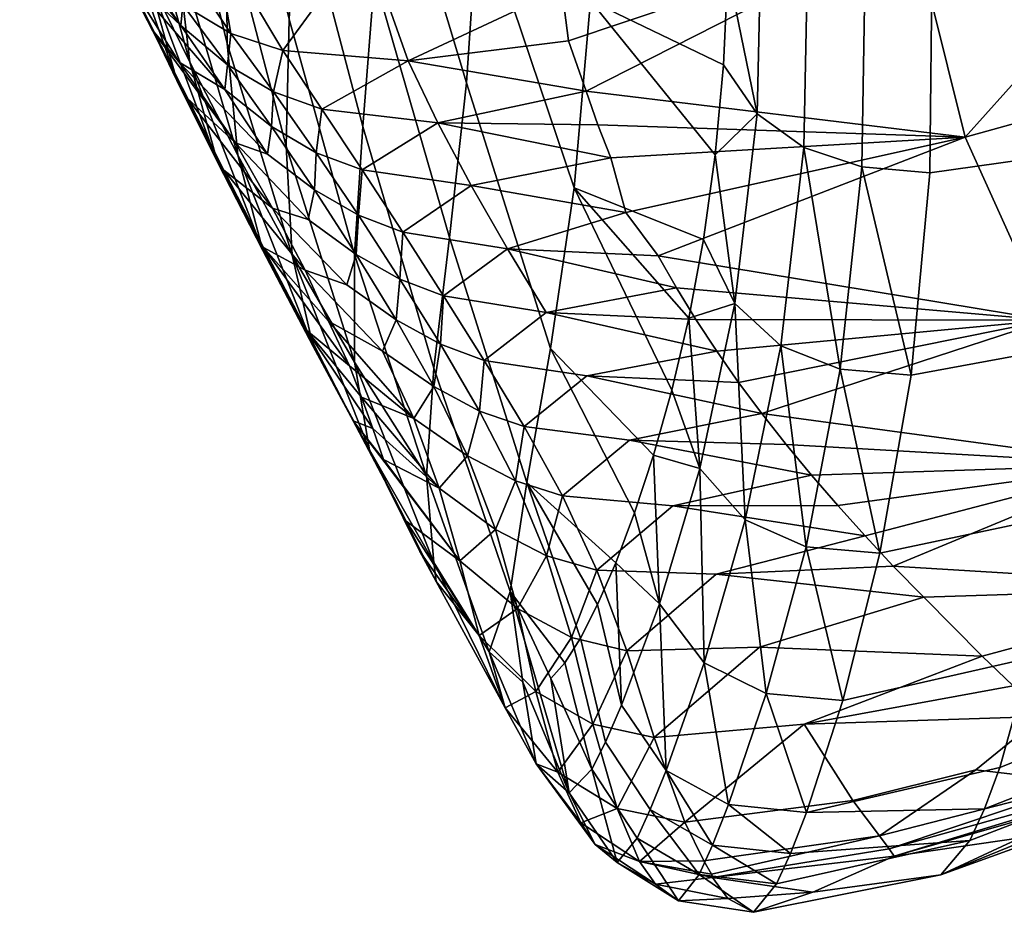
# Model space of a CAD drawing. Header units: millimetres. Extents: x -226.5 to -168.1, y -40.5 to 18.
# Tile 18 of 256: x -226.5 to -224.7, y -23.1 to -21.5. Entities that reach past the tile are written whole.
import ezdxf

# ---------------------------------------------------------------- set-up
doc = ezdxf.new("R2010")
doc.units = ezdxf.units.MM
doc.header["$MEASUREMENT"] = 0
doc.layers.add('operak', color=7, linetype='Continuous', true_color=0x000000)

msp = doc.modelspace()

# ---------------------------------------------------------------- meshes
at = {"layer": 'operak'}
mesh = msp.add_polyface(dxfattribs=at)
corners = [(-226.4223, -21.1395, 60.2126), (-226.3475, -21.2325, 60.2257), (-226.394, -21.1128, 61.0547), (-226.4613, -21.015, 61.0393), (-226.2998, -21.1753, 61.0637), (-226.4853, -20.9789, 60.3729), (-226.458, -21.0723, 59.7783), (-226.499, -20.8761, 61.017), (-226.4983, -20.8098, 61.43), (-226.4322, -21.1368, 59.3658), (-226.4099, -20.981, 61.8837), (-226.4695, -20.8832, 61.8663), (-226.3164, -21.0428, 61.8953), (-226.1815, -21.2083, 61.0667), (-226.1938, -21.0747, 61.9013), (-226.047, -21.083, 61.9017), (-225.8835, -21.2091, 61.0568), (-225.8808, -21.0736, 61.8967), (-225.5177, -21.0949, 61.4502), (-225.7001, -21.053, 61.8866), (-225.8656, -20.9787, 62.2802), (-225.8432, -20.8274, 62.6461), (-226.1445, -20.8203, 62.6409), (-226.1738, -20.9752, 62.2797), (-226.2578, -20.7642, 62.68), (-226.2955, -20.9445, 62.2682), (-226.3583, -20.7386, 62.5967), (-226.3898, -20.8869, 62.2487), (-225.5067, -20.9944, 62.0603), (-225.5012, -20.943, 62.2523), (-225.7001, -21.053, 61.8866), (-225.8808, -21.0736, 61.8967), (-226.047, -21.083, 61.9017), (-226.1938, -21.0747, 61.9013), (-225.6403, -20.8135, 62.6325), (-225.4952, -20.8791, 62.4368), (-226.3164, -21.0428, 61.8953), (-226.4528, -20.796, 62.221), (-226.4695, -20.8832, 61.8663), (-226.4099, -20.981, 61.8837), (-226.4995, -20.7874, 59.0853), (-226.475, -21.0015, 58.9829), (-226.4979, -20.9179, 59.9365), (-226.3686, -21.278, 57.9603), (-226.3684, -21.2645, 58.5414), (-226.4393, -21.0963, 58.028), (-226.4744, -20.8853, 58.0966), (-226.437, -20.9954, 57.1065), (-226.3935, -21.2029, 57.0716), (-226.4532, -20.7621, 57.1358), (-226.4117, -20.8902, 56.1132), (-226.389, -21.1181, 56.1163), (-226.3578, -21.0306, 55.0935), (-226.3315, -21.2529, 55.1295), (-226.4145, -20.6399, 56.1044), (-226.3645, -20.7859, 55.0546), (-226.2916, -21.1829, 54.0804), (-226.2646, -21.399, 54.1504), (-226.2995, -20.9431, 54.0099), (-226.2188, -21.1111, 52.9718), (-226.2126, -21.3468, 53.0755), (-226.2137, -20.8505, 52.8742), (-226.1215, -21.2897, 51.9395), (-226.1198, -21.5227, 52.0772), (-226.1133, -21.0278, 51.8118), (-226.1035, -20.737, 51.7004), (-225.9926, -21.2122, 50.754), (-226.0062, -21.4781, 50.912), (-226.0423, -20.497, 51.061), (-225.9804, -20.912, 50.6176), (-225.9088, -20.6563, 49.9615), (-225.8333, -21.0893, 49.5392), (-225.8497, -21.4018, 49.7014), (-225.7492, -20.815, 48.8655), (-225.6593, -21.2675, 48.4661), (-225.6814, -21.5948, 48.6546), (-226.499, -20.8761, 61.017), (-226.4853, -20.9789, 60.3729), (-226.4322, -21.1368, 59.3658), (-226.458, -21.0723, 59.7783), (-226.4019, -21.2008, 58.9535), (-225.8325, -20.7357, 49.413), (-226.295, -20.6813, 53.9413)]
mesh.append_faces([[corners[k] for k in face] for face in [(0, 1, 2, 3), (4, 2, 1, 1), (0, 5, 6, 6), (3, 7, 5, 5), (3, 8, 7, 7), (0, 6, 9, 9), (10, 11, 3, 2), (0, 3, 5, 5), (12, 10, 2, 4), (4, 13, 14, 12), (11, 8, 3, 3), (15, 13, 16, 17), (16, 18, 19, 17), (14, 13, 15, 15), (20, 21, 22, 23), (23, 22, 24, 25), (26, 27, 25, 25), (28, 29, 20, 20), (30, 28, 20, 31), (32, 31, 20, 23), (33, 32, 23, 23), (34, 21, 20, 35), (25, 36, 33, 23), (37, 38, 39, 27), (27, 39, 36, 25), (40, 41, 42, 42), (43, 44, 41, 45), (46, 45, 41, 41), (47, 48, 45, 45), (49, 47, 46, 46), (50, 51, 47, 47), (52, 53, 51, 51), (50, 54, 55, 52), (56, 57, 52, 52), (58, 56, 55, 55), (59, 60, 58, 58), (59, 61, 62, 63), (64, 62, 61, 61), (64, 65, 66, 67), (65, 68, 69, 66), (69, 70, 71, 72), (71, 73, 74, 75), (76, 42, 77, 77), (41, 78, 42, 42), (78, 79, 42, 42), (77, 42, 79, 79), (41, 80, 78, 78), (44, 80, 41, 41), (71, 81, 73, 73), (48, 43, 45, 45), (47, 45, 46, 46), (51, 48, 47, 47), (50, 47, 49, 49), (52, 51, 50, 50), (57, 53, 52, 52), (56, 52, 55, 55), (60, 56, 58, 58), (59, 58, 82, 82)]])
mesh = msp.add_polyface(dxfattribs=at)
corners = [(-224.3787, -21.2922, 45.8372), (-224.2245, -20.7138, 45.7397), (-224.2009, -21.4233, 46.0039), (-224.0018, -22.6258, 47.5983), (-224.3578, -22.859, 47.8177), (-224.3328, -22.813, 47.6243), (-224.0509, -22.7499, 48.1153), (-224.3844, -22.8898, 48.014), (-224.2653, -22.8176, 48.6426), (-224.4847, -22.8925, 48.6212), (-224.4408, -22.9058, 48.4103), (-224.9249, -22.9737, 48.8932), (-224.9075, -22.997, 48.7368), (-224.5468, -22.8766, 48.8154), (-224.4847, -22.8925, 48.6212), (-224.2653, -22.8176, 48.6426), (-224.8983, -23.0107, 48.7014), (-224.7487, -22.8525, 49.2674), (-224.6669, -22.9768, 48.4255), (-224.4408, -22.9058, 48.4103), (-224.6281, -22.755, 49.6664), (-225.0633, -22.7687, 50.1437), (-224.9739, -22.9086, 49.3109), (-224.6804, -22.6987, 50.0868), (-224.7373, -22.6442, 50.506), (-224.8326, -21.7594, 45.9323), (-224.5381, -21.7176, 45.9495), (-224.5588, -22.0733, 46.184), (-224.8673, -22.1299, 46.1768), (-224.5977, -22.3867, 46.4731), (-224.9243, -22.4558, 46.4779), (-224.6487, -22.6477, 46.8112), (-224.9924, -22.7256, 46.8307), (-224.7048, -22.8484, 47.1905), (-225.059, -22.9304, 47.2283), (-224.8289, -21.3533, 45.748), (-224.5407, -21.3285, 45.7744), (-224.2009, -21.6043, 46.097), (-224.2009, -21.4233, 46.0039), (-224.3787, -21.2922, 45.8372), (-224.2021, -21.7755, 46.2014), (-224.2063, -21.938, 46.3186), (-224.2133, -22.0908, 46.4481), (-224.223, -22.2329, 46.5892), (-224.2355, -22.363, 46.7411), (-224.2506, -22.4806, 46.9027), (-224.268, -22.585, 47.073), (-224.4493, -22.7467, 47.2148), (-224.4741, -22.8224, 47.4061), (-224.7327, -22.924, 47.3926), (-224.5, -22.8822, 47.6031), (-224.7599, -22.9821, 47.601), (-224.2877, -22.6756, 47.2507), (-224.3328, -22.813, 47.6243), (-224.3093, -22.7517, 47.4349), (-224.3578, -22.859, 47.8177), (-224.8125, -23.0447, 48.0297), (-224.6669, -22.9768, 48.4255), (-224.8983, -23.0107, 48.7014), (-225.0473, -23.0767, 48.5092), (-224.3844, -22.8898, 48.014), (-224.4121, -22.9055, 48.2119), (-224.4408, -22.9058, 48.4103), (-224.4514, -22.2933, 52.7582), (-223.9058, -22.1167, 52.7213), (-224.0206, -21.8593, 54.8037), (-224.6169, -22.0293, 54.8344), (-224.1449, -21.5213, 57.0706), (-224.7679, -21.6939, 57.1439), (-224.8647, -21.306, 59.4582), (-224.247, -21.1124, 59.3444), (-224.2653, -22.8176, 48.6426), (-224.6281, -22.755, 49.6664), (-224.5468, -22.8766, 48.8154), (-224.268, -22.5178, 50.6898), (-224.9, -22.4794, 51.7646), (-224.6804, -22.6987, 50.0868), (-225.1406, -22.2, 53.8655), (-224.8438, -22.5366, 51.3286), (-224.7373, -22.6442, 50.506), (-225.0013, -22.3685, 52.6045), (-224.9515, -22.4241, 52.1845), (-225.0961, -22.2565, 53.445), (-225.0496, -22.3127, 53.0247), (-224.9574, -21.7483, 45.9752)]
mesh.append_faces([[corners[k] for k in face] for face in [(0, 1, 2, 2), (3, 4, 5, 5), (4, 6, 7, 7), (8, 9, 10, 10), (11, 12, 13, 13), (14, 15, 16, 16), (13, 17, 11, 11), (18, 14, 16, 16), (18, 19, 14, 14), (12, 16, 15, 15), (17, 20, 21, 22), (20, 17, 13, 13), (21, 23, 24, 24), (21, 20, 23, 23), (25, 26, 27, 28), (28, 27, 29, 30), (30, 29, 31, 32), (32, 31, 33, 34), (35, 36, 26, 25), (37, 26, 38, 38), (26, 36, 39, 38), (26, 37, 40, 40), (27, 26, 40, 41), (27, 41, 42, 42), (29, 43, 44, 44), (31, 29, 44, 45), (29, 27, 42, 43), (46, 47, 31, 45), (48, 49, 33, 47), (49, 48, 50, 51), (52, 47, 46, 46), (53, 50, 48, 54), (47, 52, 54, 48), (50, 55, 56, 51), (47, 33, 31, 31), (56, 57, 58, 59), (56, 60, 61, 57), (55, 50, 53, 53), (57, 61, 62, 62), (60, 56, 55, 55), (63, 64, 65, 66), (66, 65, 67, 68), (69, 68, 70, 70), (71, 72, 73, 73), (74, 63, 75, 75), (74, 76, 71, 71), (63, 66, 77, 77), (71, 76, 72, 72), (74, 78, 79, 79), (79, 76, 74, 74), (63, 80, 81, 81), (81, 75, 63, 63), (82, 83, 63, 63), (12, 15, 13, 13), (28, 84, 25, 25), (49, 34, 33, 33), (68, 67, 70, 70), (74, 75, 78, 78)]])
mesh = msp.add_polyface(dxfattribs=at)
corners = [(-225.9712, -21.8447, 55.2578), (-226.0368, -21.8239, 54.8021), (-225.9006, -21.9646, 54.4314), (-225.8835, -21.9086, 55.2528), (-226.0458, -21.7253, 56.0841), (-226.1046, -21.7045, 55.6237), (-225.9596, -21.7906, 56.082), (-225.8792, -21.8369, 56.0677), (-225.798, -21.868, 56.0457), (-225.8034, -21.9541, 55.2349), (-225.6061, -21.8985, 55.9964), (-225.7234, -21.9846, 55.2091), (-225.9566, -21.7224, 56.901), (-226.0384, -21.6747, 56.9112), (-225.8724, -21.7537, 56.8833), (-225.6727, -21.7826, 56.8403), (-226.0349, -21.6112, 57.7342), (-226.1192, -21.5616, 57.7402), (-225.9461, -21.6427, 57.7207), (-225.734, -21.6679, 57.6842), (-226.0179, -21.5353, 58.5576), (-226.113, -21.504, 58.5667), (-225.7884, -21.5545, 58.5278), (-225.8672, -21.3294, 60.2145), (-226.1432, -21.3245, 60.2306), (-225.8835, -21.2091, 61.0568), (-226.1815, -21.2083, 61.0667), (-225.9765, -21.9374, 54.0065), (-225.3306, -21.911, 55.9702), (-225.3898, -21.8317, 56.54), (-225.4173, -21.7321, 57.2344), (-225.4411, -21.6714, 57.6559), (-225.2969, -21.9697, 55.5489), (-225.4619, -21.61, 58.0776), (-225.5066, -21.4221, 59.3427), (-225.4943, -21.5179, 58.7081), (-225.5233, -21.228, 60.6075), (-225.5289, -21.3258, 59.9849), (-226.0003, -21.9098, 51.2592), (-225.9624, -22.0771, 51.4319), (-226.1001, -21.7267, 52.2183), (-226.1198, -21.5227, 52.0772), (-226.1215, -21.2897, 51.9395), (-226.0118, -21.7104, 51.0831), (-226.1133, -21.0278, 51.8118), (-226.0062, -21.4781, 50.912), (-225.8866, -21.9089, 50.0937), (-225.8862, -22.1058, 50.304), (-225.9926, -21.2122, 50.754), (-225.8709, -21.6747, 49.8895), (-225.9804, -20.912, 50.6176), (-225.8497, -21.4018, 49.7014), (-225.7126, -21.8775, 48.8732), (-225.7409, -22.1168, 49.1102), (-225.8333, -21.0893, 49.5392), (-225.6814, -21.5948, 48.6546), (-225.6593, -21.2675, 48.4661), (-225.4839, -21.787, 47.6141), (-225.5274, -22.0807, 47.8627), (-225.5594, -20.9731, 47.7742), (-225.4541, -21.4444, 47.3991), (-225.2743, -22.0252, 46.678), (-225.3053, -22.1572, 46.8203), (-225.4513, -21.0518, 47.2309), (-225.3333, -21.1302, 46.6897), (-225.5223, -21.1618, 61.0289), (-226.0543, -21.9017, 52.3564)]
mesh.append_faces([[corners[k] for k in face] for face in [(0, 1, 2, 3), (4, 5, 0, 6), (7, 6, 3, 3), (8, 7, 9, 9), (10, 8, 11, 11), (12, 13, 6, 6), (14, 12, 7, 7), (15, 14, 8, 8), (16, 17, 13, 13), (18, 16, 12, 12), (19, 18, 14, 14), (20, 21, 16, 16), (22, 20, 18, 18), (23, 24, 20, 20), (24, 23, 25, 26), (2, 1, 27, 27), (0, 5, 1, 1), (10, 28, 29, 29), (15, 29, 30, 30), (19, 30, 31, 31), (28, 10, 32, 32), (31, 33, 19, 19), (22, 34, 23, 23), (33, 35, 22, 22), (19, 33, 22, 22), (23, 36, 25, 25), (34, 22, 35, 35), (23, 37, 36, 36), (38, 39, 40, 40), (41, 42, 43, 38), (42, 44, 45, 43), (43, 45, 46, 47), (45, 48, 49, 46), (48, 50, 51, 49), (49, 51, 52, 53), (51, 54, 55, 52), (55, 56, 57, 58), (56, 59, 60, 57), (61, 62, 57, 57), (63, 64, 60, 60), (6, 0, 3, 3), (7, 3, 9, 9), (8, 9, 11, 11), (13, 4, 6, 6), (12, 6, 7, 7), (14, 7, 8, 8), (15, 8, 10, 10), (16, 13, 12, 12), (18, 12, 14, 14), (19, 14, 15, 15), (20, 16, 18, 18), (22, 18, 19, 19), (23, 20, 22, 22), (10, 29, 15, 15), (15, 30, 19, 19), (34, 37, 23, 23), (36, 65, 25, 25), (39, 66, 40, 40), (47, 38, 43, 43)]])
mesh = msp.add_polyface(dxfattribs=at)
corners = [(-225.0674, -20.9742, 45.7474), (-224.9509, -21.3416, 45.7886), (-225.0554, -21.3136, 45.8679), (-225.3032, -22.3688, 52.6437), (-224.9515, -22.4241, 52.1845), (-225.0013, -22.3685, 52.6045), (-225.0496, -22.3127, 53.0247), (-225.3828, -22.2486, 53.4784), (-225.5057, -22.3508, 52.7132), (-225.0961, -22.2565, 53.445), (-225.1406, -22.2, 53.8655), (-225.183, -22.1431, 54.2861), (-225.4607, -22.1313, 54.3146), (-225.2231, -22.0857, 54.7069), (-225.5353, -22.0148, 55.154), (-225.2611, -22.0279, 55.1278), (-225.2969, -21.9697, 55.5489), (-225.1489, -21.6515, 46.1688), (-225.0637, -21.713, 46.0537), (-225.1056, -22.0764, 46.2976), (-225.1902, -21.9985, 46.4061), (-224.9969, -22.1189, 46.2212), (-224.8673, -22.1299, 46.1768), (-224.9574, -21.7483, 45.9752), (-225.1709, -22.3945, 46.5961), (-225.2541, -22.3007, 46.6954), (-225.0596, -22.4443, 46.5233), (-224.9243, -22.4558, 46.4779), (-225.2257, -21.7264, 46.4278), (-225.2105, -21.5618, 46.3216), (-225.2029, -21.3886, 46.229), (-225.1404, -21.2692, 45.988), (-225.0554, -21.3136, 45.8679), (-224.9509, -21.3416, 45.7886), (-225.2743, -22.0252, 46.678), (-225.2473, -21.8813, 46.5469), (-225.3388, -22.2762, 46.9731), (-225.3053, -22.1572, 46.8203), (-225.3277, -22.5483, 47.0311), (-225.3735, -22.3818, 47.1352), (-224.8326, -21.7594, 45.9323), (-224.8289, -21.3533, 45.748), (-225.2743, -22.0252, 46.678), (-225.4839, -21.787, 47.6141), (-225.2473, -21.8813, 46.5469), (-225.4541, -21.4444, 47.3991), (-225.2257, -21.7264, 46.4278), (-225.2105, -21.5618, 46.3216), (-225.2029, -21.3886, 46.229), (-225.3333, -21.1302, 46.6897), (-224.6169, -22.0293, 54.8344), (-224.7679, -21.6939, 57.1439), (-225.3306, -21.911, 55.9702), (-224.4514, -22.2933, 52.7582), (-225.0496, -22.3127, 53.0247), (-225.0013, -22.3685, 52.6045), (-225.2231, -22.0857, 54.7069), (-225.183, -22.1431, 54.2861), (-225.1406, -22.2, 53.8655), (-225.2969, -21.9697, 55.5489), (-225.2611, -22.0279, 55.1278), (-225.3898, -21.8317, 56.54), (-225.4173, -21.7321, 57.2344), (-225.4411, -21.6714, 57.6559), (-224.8647, -21.306, 59.4582), (-225.4619, -21.61, 58.0776), (-225.5066, -21.4221, 59.3427), (-225.4943, -21.5179, 58.7081), (-225.5289, -21.3258, 59.9849), (-225.1934, -20.9717, 61.8341), (-225.5233, -21.228, 60.6075), (-225.224, -22.4944, 51.8092), (-225.4427, -22.4867, 51.8832), (-225.246, -22.6563, 46.9443), (-225.0961, -22.2565, 53.445)]
mesh.append_faces([[corners[k] for k in face] for face in [(0, 1, 2, 2), (3, 4, 5, 5), (3, 5, 6, 6), (7, 8, 3, 6), (7, 9, 10, 10), (11, 12, 10, 10), (6, 9, 7, 7), (12, 11, 13, 13), (14, 15, 16, 16), (15, 14, 13, 13), (17, 18, 19, 20), (21, 19, 18, 18), (22, 21, 23, 23), (24, 25, 20, 20), (26, 24, 19, 19), (27, 26, 21, 21), (17, 28, 29, 29), (17, 29, 30, 30), (18, 17, 31, 32), (32, 33, 23, 18), (17, 30, 31, 31), (28, 17, 20, 20), (20, 34, 35, 35), (25, 36, 37, 37), (25, 37, 34, 34), (25, 34, 20, 20), (36, 25, 38, 38), (36, 38, 39, 39), (28, 20, 35, 35), (40, 23, 33, 41), (42, 43, 44, 44), (43, 45, 46, 44), (47, 45, 48, 48), (48, 45, 49, 49), (46, 45, 47, 47), (50, 51, 52, 52), (53, 54, 55, 55), (50, 56, 57, 57), (57, 58, 50, 50), (50, 59, 60, 60), (52, 59, 50, 50), (60, 56, 50, 50), (61, 51, 62, 62), (63, 62, 51, 51), (51, 64, 65, 65), (63, 51, 65, 65), (64, 66, 67, 67), (64, 68, 66, 66), (69, 70, 64, 64), (70, 68, 64, 64), (71, 4, 3, 72), (21, 18, 23, 23), (24, 20, 19, 19), (26, 19, 21, 21), (27, 21, 22, 22), (73, 25, 24, 24), (51, 61, 52, 52), (53, 58, 74, 74), (64, 67, 65, 65)]])
mesh = msp.add_polyface(dxfattribs=at)
corners = [(-226.0384, -21.6747, 56.9112), (-226.1239, -21.6067, 56.9101), (-226.0458, -21.7253, 56.0841), (-226.1192, -21.5616, 57.7402), (-226.2042, -21.4894, 57.7358), (-226.2005, -21.4516, 58.5688), (-226.2842, -21.3734, 58.5612), (-226.113, -21.504, 58.5667), (-226.3475, -21.2325, 60.2257), (-226.4223, -21.1395, 60.2126), (-226.2544, -21.2923, 60.2313), (-226.1432, -21.3245, 60.2306), (-226.1815, -21.2083, 61.0667), (-226.2998, -21.1753, 61.0637), (-226.2073, -21.5568, 56.3302), (-226.1046, -21.7045, 55.6237), (-226.3158, -21.3839, 57.035), (-226.3686, -21.278, 57.9603), (-226.3684, -21.2645, 58.5414), (-226.4322, -21.1368, 59.3658), (-226.4019, -21.2008, 58.9535), (-226.3935, -21.2029, 57.0716), (-226.3158, -21.3839, 57.035), (-226.3686, -21.278, 57.9603), (-226.3397, -21.3213, 56.115), (-226.2571, -21.4976, 56.1104), (-226.389, -21.1181, 56.1163), (-226.279, -21.4507, 55.1621), (-226.1936, -21.622, 55.1906), (-226.3315, -21.2529, 55.1295), (-226.2116, -21.5901, 54.2176), (-226.1258, -21.7546, 54.2795), (-226.2646, -21.399, 54.1504), (-226.137, -21.7399, 53.2836), (-226.0529, -21.8958, 53.3791), (-226.1878, -21.5566, 53.1809), (-226.2126, -21.3468, 53.0755), (-226.2916, -21.1829, 54.0804), (-226.0543, -21.9017, 52.3564), (-225.9743, -22.0477, 52.4853), (-226.1001, -21.7267, 52.2183), (-226.2188, -21.1111, 52.9718), (-226.1198, -21.5227, 52.0772), (-226.1046, -21.7045, 55.6237), (-226.2073, -21.5568, 56.3302), (-226.0368, -21.8239, 54.8021), (-225.9765, -21.9374, 54.0065), (-226.0349, -21.6112, 57.7342), (-226.0179, -21.5353, 58.5576), (-226.0003, -21.9098, 51.2592)]
mesh.append_faces([[corners[k] for k in face] for face in [(0, 1, 2, 2), (3, 4, 1, 1), (5, 6, 4, 4), (7, 5, 3, 3), (8, 9, 6, 6), (10, 8, 5, 5), (11, 10, 7, 7), (12, 13, 10, 10), (2, 14, 15, 15), (1, 4, 16, 16), (17, 16, 4, 4), (1, 16, 14, 14), (6, 18, 17, 17), (6, 19, 20, 20), (6, 20, 18, 18), (9, 19, 6, 6), (4, 6, 17, 17), (21, 22, 23, 23), (24, 25, 22, 22), (26, 24, 21, 21), (27, 28, 25, 25), (29, 27, 24, 24), (30, 31, 27, 27), (32, 30, 29, 29), (33, 34, 30, 30), (35, 33, 32, 32), (36, 35, 37, 37), (38, 39, 33, 33), (40, 38, 35, 35), (36, 41, 42, 40), (25, 43, 44, 44), (25, 44, 22, 22), (25, 28, 43, 43), (28, 45, 43, 43), (46, 45, 31, 31), (34, 46, 31, 31), (31, 45, 28, 28), (3, 1, 0, 0), (5, 4, 3, 3), (7, 3, 47, 47), (8, 6, 5, 5), (10, 5, 7, 7), (11, 7, 48, 48), (13, 8, 10, 10), (12, 10, 11, 11), (1, 14, 2, 2), (24, 22, 21, 21), (27, 25, 24, 24), (29, 24, 26, 26), (31, 28, 27, 27), (30, 27, 29, 29), (34, 31, 30, 30), (33, 30, 32, 32), (35, 32, 37, 37), (39, 34, 33, 33), (38, 33, 35, 35), (40, 35, 36, 36), (49, 40, 42, 42)]])
mesh = msp.add_polyface(dxfattribs=at)
corners = [(-225.6796, -22.2777, 52.7688), (-225.7779, -22.209, 52.7777), (-225.7312, -22.3366, 51.9506), (-225.5918, -22.3234, 52.7455), (-225.6283, -22.4124, 51.9414), (-225.7414, -22.1507, 53.5966), (-225.8352, -22.0856, 53.6048), (-225.6577, -22.1955, 53.5744), (-225.5755, -22.2241, 53.5436), (-225.3828, -22.2486, 53.4784), (-225.5057, -22.3508, 52.7132), (-225.9006, -21.9646, 54.4314), (-225.9765, -21.9374, 54.0065), (-225.8104, -22.0285, 54.4244), (-225.7292, -22.0733, 54.4039), (-225.649, -22.103, 54.3751), (-225.4607, -22.1313, 54.3146), (-225.8034, -21.9541, 55.2349), (-225.8835, -21.9086, 55.2528), (-225.7234, -21.9846, 55.2091), (-225.5353, -22.0148, 55.154), (-225.6936, -22.4697, 51.1248), (-225.889, -22.2132, 51.5922), (-225.7921, -22.3969, 50.697), (-225.853, -22.2276, 51.9389), (-225.8335, -22.2844, 51.525), (-225.8957, -22.1127, 52.7665), (-225.8734, -22.1703, 52.3528), (-225.9339, -22.0312, 53.3077), (-225.6061, -21.8985, 55.9964), (-225.2969, -21.9697, 55.5489), (-225.9624, -22.0771, 51.4319), (-225.889, -22.2132, 51.5922), (-226.0543, -21.9017, 52.3564), (-225.8862, -22.1058, 50.304), (-225.8592, -22.2666, 50.5102), (-226.0003, -21.9098, 51.2592), (-225.7543, -22.3141, 49.354), (-225.7414, -22.473, 49.5897), (-225.8866, -21.9089, 50.0937), (-225.8709, -21.6747, 49.8895), (-225.7409, -22.1168, 49.1102), (-225.7126, -21.8775, 48.8732), (-225.5711, -22.3266, 48.1318), (-225.6013, -22.5259, 48.4083), (-225.6814, -21.5948, 48.6546), (-225.5274, -22.0807, 47.8627), (-226.0529, -21.8958, 53.3791), (-225.9339, -22.0312, 53.3077), (-225.9765, -21.9374, 54.0065), (-225.8957, -22.1127, 52.7665), (-225.9743, -22.0477, 52.4853), (-225.8734, -22.1703, 52.3528), (-225.853, -22.2276, 51.9389), (-225.7921, -22.3969, 50.697), (-225.767, -22.4525, 50.2831), (-225.8335, -22.2844, 51.525), (-225.3735, -22.3818, 47.1352), (-225.4081, -22.4733, 47.3056), (-225.3053, -22.1572, 46.8203), (-225.3388, -22.2762, 46.9731), (-225.4839, -21.787, 47.6141), (-225.1406, -22.2, 53.8655), (-225.2231, -22.0857, 54.7069)]
mesh.append_faces([[corners[k] for k in face] for face in [(0, 1, 2, 2), (3, 0, 4, 4), (5, 6, 1, 1), (7, 5, 0, 0), (8, 7, 3, 3), (9, 8, 10, 10), (11, 12, 6, 13), (14, 13, 5, 5), (15, 14, 7, 7), (16, 15, 8, 8), (17, 18, 13, 13), (19, 17, 14, 14), (20, 19, 15, 15), (21, 22, 23, 23), (2, 24, 25, 25), (21, 25, 22, 22), (1, 26, 27, 27), (2, 1, 27, 27), (28, 26, 1, 1), (25, 21, 2, 2), (2, 27, 24, 24), (28, 1, 6, 6), (6, 12, 28, 28), (29, 20, 30, 30), (31, 32, 33, 33), (34, 35, 36, 36), (37, 38, 34, 34), (39, 40, 41, 37), (41, 42, 43, 44), (42, 45, 46, 43), (47, 48, 49, 49), (50, 48, 47, 47), (51, 52, 50, 50), (51, 53, 52, 52), (32, 53, 51, 51), (47, 51, 50, 50), (35, 54, 32, 31), (55, 54, 35, 35), (56, 53, 32, 32), (57, 58, 43, 46), (59, 60, 46, 61), (46, 60, 57, 57), (0, 2, 4, 4), (5, 1, 0, 0), (7, 0, 3, 3), (8, 3, 10, 10), (13, 6, 5, 5), (14, 5, 7, 7), (15, 7, 8, 8), (9, 62, 16, 8), (18, 11, 13, 13), (17, 13, 14, 14), (19, 14, 15, 15), (16, 63, 20, 15), (29, 19, 20, 20), (32, 51, 33, 33), (35, 31, 36, 36), (38, 35, 34, 34), (37, 34, 39, 39)]])
mesh = msp.add_polyface(dxfattribs=at)
corners = [(-225.5138, -22.8566, 49.47), (-225.6107, -22.7391, 49.4768), (-225.5538, -22.8415, 48.8131), (-225.4052, -22.9234, 49.4432), (-225.4721, -22.9498, 48.8993), (-225.5546, -22.7092, 50.2931), (-225.6582, -22.6064, 50.3005), (-225.4499, -22.7689, 50.2673), (-225.3374, -22.7934, 50.2295), (-225.5881, -22.5572, 51.1161), (-225.6936, -22.4697, 51.1248), (-225.4889, -22.61, 51.0909), (-225.3876, -22.6348, 51.0552), (-225.6283, -22.4124, 51.9414), (-225.7312, -22.3366, 51.9506), (-225.5351, -22.4607, 51.9171), (-225.4427, -22.4867, 51.8832), (-225.5057, -22.3508, 52.7132), (-225.5918, -22.3234, 52.7455), (-225.3032, -22.3688, 52.6437), (-225.6398, -22.6362, 48.9005), (-225.5784, -22.6923, 48.4407), (-225.4459, -22.9894, 48.6404), (-225.3353, -23.0619, 48.6073), (-225.3645, -23.0201, 48.8613), (-225.7414, -22.473, 49.5897), (-225.767, -22.4525, 50.2831), (-225.7366, -22.5076, 49.8696), (-225.7921, -22.3969, 50.697), (-225.4268, -22.8019, 47.606), (-225.3449, -22.9253, 47.5446), (-225.3689, -22.9775, 47.7602), (-225.4519, -22.8511, 47.8115), (-225.4054, -23.0222, 48.2021), (-225.4931, -22.8946, 48.2326), (-225.4081, -22.4733, 47.3056), (-225.3277, -22.5483, 47.0311), (-225.3972, -22.7344, 47.4062), (-225.4413, -22.55, 47.4835), (-225.4724, -22.6112, 47.6677), (-225.5272, -22.685, 48.0495), (-225.501, -22.6563, 47.8569), (-225.4459, -22.9894, 48.6404), (-225.5784, -22.6923, 48.4407), (-225.5538, -22.8415, 48.8131), (-225.8592, -22.2666, 50.5102), (-225.7414, -22.473, 49.5897), (-225.7366, -22.5076, 49.8696), (-225.7543, -22.3141, 49.354), (-225.6398, -22.6362, 48.9005), (-225.7409, -22.1168, 49.1102), (-225.6013, -22.5259, 48.4083), (-225.4931, -22.8946, 48.2326), (-225.5784, -22.6923, 48.4407), (-225.501, -22.6563, 47.8569), (-225.5272, -22.685, 48.0495), (-225.4724, -22.6112, 47.6677), (-225.5711, -22.3266, 48.1318), (-225.4413, -22.55, 47.4835), (-225.767, -22.4525, 50.2831), (-225.4081, -22.4733, 47.3056)]
mesh.append_faces([[corners[k] for k in face] for face in [(0, 1, 2, 2), (3, 0, 4, 4), (5, 6, 1, 1), (7, 5, 0, 0), (8, 7, 3, 3), (9, 10, 6, 6), (11, 9, 5, 5), (12, 11, 7, 7), (13, 14, 10, 10), (15, 13, 9, 9), (16, 15, 11, 11), (17, 18, 15, 15), (19, 17, 16, 16), (20, 21, 2, 2), (22, 4, 2, 2), (23, 24, 22, 22), (25, 20, 1, 1), (6, 26, 27, 27), (1, 27, 25, 25), (6, 28, 26, 26), (10, 28, 6, 6), (1, 6, 27, 27), (29, 30, 31, 32), (33, 34, 32, 32), (35, 36, 37, 37), (38, 37, 29, 39), (32, 40, 41, 41), (39, 29, 32, 41), (32, 34, 40, 40), (33, 42, 34, 34), (43, 34, 44, 44), (38, 35, 37, 37), (45, 46, 47, 47), (48, 49, 46, 46), (48, 50, 51, 49), (51, 52, 53, 53), (53, 49, 51, 51), (51, 54, 55, 55), (56, 54, 51, 57), (51, 55, 52, 52), (56, 57, 58, 58), (47, 59, 45, 45), (58, 57, 60, 60), (0, 2, 4, 4), (3, 4, 24, 24), (5, 1, 0, 0), (7, 0, 3, 3), (9, 6, 5, 5), (11, 5, 7, 7), (13, 10, 9, 9), (15, 9, 11, 11), (16, 11, 12, 12), (18, 13, 15, 15), (17, 15, 16, 16), (24, 4, 22, 22), (20, 2, 1, 1), (33, 32, 31, 31), (42, 44, 34, 34)]])
mesh = msp.add_polyface(dxfattribs=at)
corners = [(-224.9075, -22.997, 48.7368), (-224.9249, -22.9737, 48.8932), (-225.2326, -23.0433, 48.8329), (-225.2309, -23.0498, 48.801), (-225.2465, -23.019, 48.9883), (-225.2814, -22.9485, 49.4031), (-225.4052, -22.9234, 49.4432), (-225.3645, -23.0201, 48.8613), (-224.9739, -22.9086, 49.3109), (-225.0633, -22.7687, 50.1437), (-225.3374, -22.7934, 50.2295), (-225.1449, -22.6277, 50.9757), (-225.3876, -22.6348, 51.0552), (-225.224, -22.4944, 51.8092), (-225.4427, -22.4867, 51.8832), (-225.2026, -23.0881, 48.5607), (-225.3353, -23.0619, 48.6073), (-225.0473, -23.0767, 48.5092), (-224.8983, -23.0107, 48.7014), (-224.9, -22.4794, 51.7646), (-224.9515, -22.4241, 52.1845), (-224.7373, -22.6442, 50.506), (-224.8438, -22.5366, 51.3286), (-225.246, -22.6563, 46.9443), (-225.3277, -22.5483, 47.0311), (-225.2541, -22.3007, 46.6954), (-225.1327, -22.713, 46.8767), (-225.1709, -22.3945, 46.5961), (-224.9924, -22.7256, 46.8307), (-225.0596, -22.4443, 46.5233), (-225.3159, -22.8536, 47.3355), (-225.3972, -22.7344, 47.4062), (-225.2018, -22.9161, 47.275), (-225.059, -22.9304, 47.2283), (-225.3449, -22.9253, 47.5446), (-225.4268, -22.8019, 47.606), (-225.2308, -22.9902, 47.4882), (-225.0882, -23.0057, 47.4411), (-224.7327, -22.924, 47.3926), (-224.7599, -22.9821, 47.601), (-225.255, -23.0445, 47.7081), (-225.3689, -22.9775, 47.7602), (-225.1135, -23.0615, 47.6606), (-225.293, -23.0924, 48.1593), (-225.4054, -23.0222, 48.2021), (-225.1559, -23.1134, 48.1115), (-224.8125, -23.0447, 48.0297), (-225.4081, -22.4733, 47.3056), (-225.3735, -22.3818, 47.1352), (-225.2026, -23.0881, 48.5607), (-225.4459, -22.9894, 48.6404), (-225.3353, -23.0619, 48.6073), (-225.0473, -23.0767, 48.5092), (-225.4499, -22.7689, 50.2673), (-224.7487, -22.8525, 49.2674), (-224.9243, -22.4558, 46.4779)]
mesh.append_faces([[corners[k] for k in face] for face in [(0, 1, 2, 3), (1, 4, 2, 2), (5, 6, 7, 7), (4, 1, 8, 5), (9, 10, 5, 5), (11, 12, 10, 10), (13, 14, 12, 12), (15, 3, 16, 16), (17, 3, 15, 15), (3, 17, 18, 18), (13, 19, 20, 20), (11, 21, 22, 22), (13, 22, 19, 19), (23, 24, 25, 25), (26, 23, 27, 27), (28, 26, 29, 29), (30, 31, 24, 24), (32, 30, 23, 23), (33, 32, 26, 26), (31, 30, 34, 35), (36, 34, 30, 30), (37, 36, 32, 32), (38, 39, 37, 33), (40, 41, 34, 34), (42, 40, 36, 36), (39, 42, 37, 37), (43, 44, 41, 41), (45, 43, 40, 40), (42, 39, 46, 45), (24, 47, 48, 48), (45, 49, 43, 43), (50, 44, 51, 51), (52, 49, 45, 45), (52, 45, 46, 46), (2, 7, 3, 3), (0, 3, 18, 18), (4, 7, 2, 2), (5, 7, 4, 4), (10, 6, 5, 5), (9, 5, 8, 8), (12, 53, 10, 10), (9, 21, 11, 10), (11, 22, 13, 12), (3, 7, 16, 16), (54, 8, 1, 1), (26, 27, 29, 29), (28, 29, 55, 55), (30, 24, 23, 23), (32, 23, 26, 26), (33, 26, 28, 28), (36, 30, 32, 32), (37, 32, 33, 33), (40, 34, 36, 36), (42, 36, 37, 37), (43, 41, 40, 40), (45, 40, 42, 42), (49, 51, 43, 43), (44, 43, 51, 51)]])

doc.saveas('drawing.dxf')
